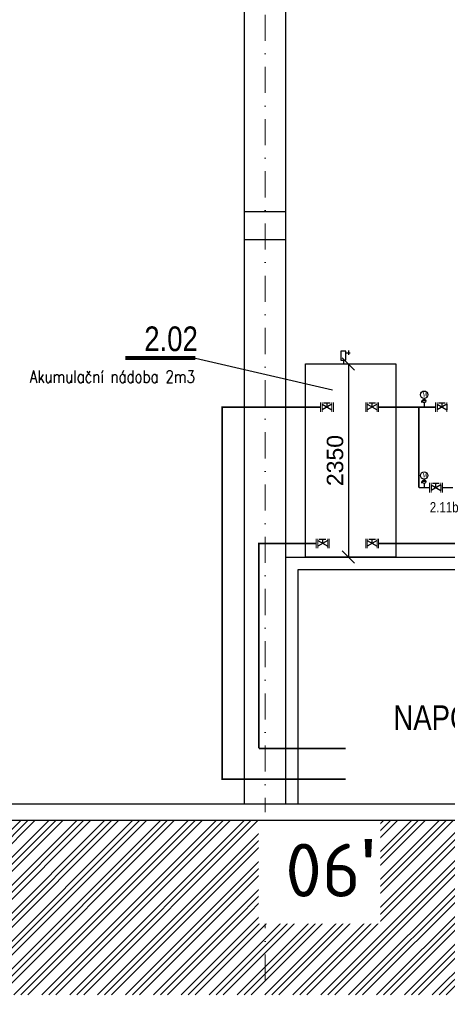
# Model space of a CAD drawing. Header units: millimetres. Extents: x -15830 to 4680139, y -28864 to 2281735.
# Tile 141 of 256: x 264941 to 270146, y 47208 to 59186. Entities that reach past the tile are written whole.
import ezdxf

# ---------------------------------------------------------------- set-up
doc = ezdxf.new("R2010")
doc.units = ezdxf.units.MM
doc.linetypes.add('DASHDOT', pattern=[25.4, 12.7, -6.35, 0, -6.35])
doc.linetypes.add('DASHED', pattern=[19.05, 12.7, -6.35])
for name, color, linetype in [('0 @ 200', 7, 'Continuous'), ('ARMATURY', 7, 'Continuous'), ('G armatury', 7, 'Continuous'), ('NWT_UT_POZICE', 32, 'Continuous'), ('NWT_UT_PRIV', 1, 'Continuous'), ('NWT_UT_TEXT', 90, 'Continuous'), ('NWT_UT_ZARIZENI', 4, 'Continuous'), ('NWT_UT_ZPÁT', 150, 'DASHED'), ('UT_POZICE', 1, 'Continuous')]:
    doc.layers.add(name, color=color, linetype=linetype)
for name, color, linetype, lineweight in [('G-TECHOLOGIE', 6, 'Continuous', 20), ('NEKO_armatury', 7, 'Continuous', 25), ('VZT-KOTY', 2, 'Continuous', 25)]:
    doc.layers.add(name, color=color, linetype=linetype, lineweight=lineweight)
doc.styles.add('ad_popis 100', font='isocpeur.ttf', dxfattribs={"height": 200})
doc.styles.add('ARIAL', font='arial.ttf', dxfattribs={"width": 0.8})
doc.styles.add('ROMANS', font='romans.shx', dxfattribs={"width": 0.8})
doc.styles.get("Standard").update_dxf_attribs({"font": 'arial.ttf'})
doc.dimstyles.new('M 1-100', dxfattribs={"dimscale": 100, "dimtxt": 2, "dimasz": 1.5, "dimexe": 1, "dimexo": 3, "dimgap": 0.6, "dimtad": 1, "dimdec": 0, "dimrnd": 5, "dimdsep": 46, "dimtxsty": 'Standard', "dimblk": 'OBLIQUE', "dimcen": 0.09, "dimclrd": 256, "dimclre": 256, "dimclrt": 256, "dimadec": 0, "dimazin": 0, "dimtfac": 1, "dimtdec": 0, "dimtmove": 1, "dimatfit": 3, "dimldrblk": 'OBLIQUE', "dimfxl": 0, "dimtolj": 1, "dimtzin": 0, "dimlwd": -1, "dimlwe": -1, "dimarcsym": 0})

# ---------------------------------------------------------------- blocks, each defined once
blk = doc.blocks.new('_Oblique')
at = {"color": 0, "linetype": 'ByBlock', "lineweight": -2}
blk.add_line((0.5, 0.5), (-0.5, -0.5), dxfattribs=at)
blk = doc.blocks.new('*D675')
at = {"layer": 'Defpoints', "color": 0, "transparency": 16777216}
for p in [(268420, 54998), (268420, 52648), (268942, 52648)]:
    blk.add_point(p, dxfattribs=at)
at = {"layer": 'VZT-KOTY', "transparency": 16777216}
for p, q in [((268720, 54998), (269042, 54998)), ((268942, 54998), (268942, 52648)), ((268720, 52648), (269042, 52648))]:
    blk.add_line(p, q, dxfattribs=at)
at = {"layer": 'VZT-KOTY', "transparency": 16777216, "xscale": 150, "yscale": 150, "zscale": 150}
for p, rotation in [((268942, 54998), 90), ((268942, 52648), 270)]:
    blk.add_blockref('_Oblique', p, dxfattribs=dict(at, rotation=rotation))
at = {"layer": 'VZT-KOTY', "lineweight": 90, "transparency": 16777216, "insert": (268780, 53823), "char_height": 200, "attachment_point": 5, "rotation": 90}
blk.add_mtext('\\A1;2350', dxfattribs=at)
blk = doc.blocks.new('A$C04BD0CC1')
at = {"layer": 'NEKO_armatury', "ltscale": 40}
for p, q in [((-62, 267), (-166, 267)), ((-123, 327), (-123, 219)), ((0, 93), (0, 0))]:
    blk.add_line(p, q, dxfattribs=at)
blk.add_lwpolyline([(-62, 307), (62, 307), (62, 93), (-62, 93)], close=True, dxfattribs=at)

msp = doc.modelspace()

# ---------------------------------------------------------------- hatches: boundary and pattern name
at = {"layer": '0 @ 200', "linetype": 'Continuous', "lineweight": 0}
h = msp.add_hatch(dxfattribs=at)
h.set_pattern_fill('ZEM_PUVODNI', color=256, scale=0.3, angle=90)
h.set_pattern_definition([(225, (-794946.05, 268613.25), (169.705627, -169.705627), []), (225, (-795030.9, 268613.25), (169.705627, -169.705627), []), (225, (-795115.76, 268613.25), (169.705627, -169.705627), [])])
h.paths.add_polyline_path([(210058.95, 49348.252), (210058.95, 47323.252), (369396.45, 47323.252), (369396.45, 49228.252), (365028.95, 49228.252), (365028.95, 49448.252), (219828.95, 49448.252), (219828.95, 49348.252), (219378.95, 49348.252)])

# ---------------------------------------------------------------- linework, layer by layer
at = {"linetype": 'DASHDOT', "lineweight": 5, "ltscale": 25}
msp.add_line((267928.95, 65598.252), (267928.95, 47208.252), dxfattribs=at)
for p, q in [((267678.95, 49648.252), (267678.95, 61671.394)), ((268178.95, 49648.252), (268178.95, 61671.394)), ((268178.95, 56847.869), (267678.95, 56847.869)), ((268178.95, 56508.252), (267678.95, 56508.252)), ((220178.95, 49648.252), (364728.95, 49648.252))]:
    msp.add_line(p, q)
at = {"layer": 'ARMATURY'}
for p, q in [((269837.345, 54529.356), (269837.345, 54548.457)), ((269885.726, 54548.457), (269837.345, 54548.457)), ((269864.281, 54578.594), (269864.281, 54570.317)), ((269864.281, 54527.013), (269864.281, 54474.837)), ((269837.345, 53547.25), (269837.345, 53566.351)), ((269885.726, 53566.351), (269837.345, 53566.351)), ((269864.281, 53596.488), (269864.281, 53588.211)), ((269864.281, 53544.907), (269864.281, 53492.731))]:
    msp.add_line(p, q, dxfattribs=at)
for centre, radius in [((269864.281, 54623.651), 45.472), ((269864.281, 54548.457), 21.445), ((269864.281, 53641.545), 45.472), ((269864.281, 53566.351), 21.445)]:
    msp.add_circle(centre, radius, dxfattribs=at)
at = {"layer": 'G armatury'}
for p, q in [((268621.871, 54508.129), (268741.741, 54438.922)), ((268741.741, 54508.129), (268621.871, 54438.922)), ((268720.833, 54522.403), (268639.282, 54522.403)), ((268681.806, 54473.526), (268681.806, 54522.403)), ((269171.84, 54508.129), (269291.709, 54438.922)), ((269291.709, 54508.129), (269171.84, 54438.922)), ((269270.801, 54522.403), (269189.25, 54522.403)), ((269231.775, 54473.526), (269231.775, 54522.403)), ((270021.537, 54508.129), (270021.537, 54438.922)), ((270021.537, 54508.129), (270141.406, 54438.922)), ((270141.406, 54508.129), (270021.537, 54438.922)), ((270120.499, 54522.403), (270038.947, 54522.403)), ((270081.472, 54473.526), (270081.472, 54522.403)), ((270141.406, 54508.129), (270141.406, 54438.922)), ((270046.748, 53542.129), (269965.196, 53542.129)), ((270007.721, 53493.252), (270007.721, 53542.129)), ((269947.786, 53527.855), (269947.786, 53458.649)), ((269947.786, 53527.855), (270067.655, 53458.649)), ((270067.655, 53527.855), (269947.786, 53458.649)), ((270067.655, 53527.855), (270067.655, 53458.649)), ((268569.712, 52848.827), (268689.581, 52779.621)), ((268689.581, 52848.827), (268569.712, 52779.621)), ((268668.673, 52863.101), (268587.122, 52863.101)), ((268629.646, 52814.224), (268629.646, 52863.101)), ((269171.84, 52848.827), (269291.709, 52779.621)), ((269291.709, 52848.827), (269171.84, 52779.621)), ((269270.801, 52863.101), (269189.25, 52863.101)), ((269231.775, 52814.224), (269231.775, 52863.101))]:
    msp.add_line(p, q, dxfattribs=at)
at = {"layer": 'G-TECHOLOGIE', "color": 7}
for p, q in [((268603.59, 54415.857), (268603.59, 54531.194)), ((268621.871, 54415.857), (268621.871, 54531.194)), ((268621.871, 54415.857), (268621.871, 54531.194)), ((268621.871, 54415.857), (268621.871, 54531.194)), ((268741.741, 54415.857), (268741.741, 54531.194)), ((268760.022, 54415.857), (268760.022, 54531.194)), ((268760.022, 54415.857), (268760.022, 54531.194)), ((269153.559, 54415.857), (269153.559, 54531.194)), ((269171.84, 54415.857), (269171.84, 54531.194)), ((269171.84, 54415.857), (269171.84, 54531.194)), ((269171.84, 54415.857), (269171.84, 54531.194)), ((269291.709, 54415.857), (269291.709, 54531.194)), ((269309.99, 54415.857), (269309.99, 54531.194)), ((269309.99, 54415.857), (269309.99, 54531.194)), ((270003.256, 54415.857), (270003.256, 54531.194)), ((270021.537, 54415.857), (270021.537, 54531.194)), ((270021.537, 54415.857), (270021.537, 54531.194)), ((270021.537, 54415.857), (270021.537, 54531.194)), ((270141.406, 54415.857), (270141.406, 54531.194)), ((269929.505, 53435.583), (269929.505, 53550.921)), ((269947.786, 53435.583), (269947.786, 53550.921)), ((269947.786, 53435.583), (269947.786, 53550.921)), ((269947.786, 53435.583), (269947.786, 53550.921)), ((270067.655, 53435.583), (270067.655, 53550.921)), ((270085.937, 53435.583), (270085.937, 53550.921)), ((270085.937, 53435.583), (270085.937, 53550.921)), ((268551.43, 52756.555), (268551.43, 52871.893)), ((268569.712, 52756.555), (268569.712, 52871.893)), ((268569.712, 52756.555), (268569.712, 52871.893)), ((268569.712, 52756.555), (268569.712, 52871.893)), ((268689.581, 52756.555), (268689.581, 52871.893)), ((268707.862, 52756.555), (268707.862, 52871.893)), ((268707.862, 52756.555), (268707.862, 52871.893)), ((269153.559, 52756.555), (269153.559, 52871.893)), ((269171.84, 52756.555), (269171.84, 52871.893)), ((269171.84, 52756.555), (269171.84, 52871.893)), ((269171.84, 52756.555), (269171.84, 52871.893)), ((269291.709, 52756.555), (269291.709, 52871.893)), ((269309.99, 52756.555), (269309.99, 52871.893)), ((269309.99, 52756.555), (269309.99, 52871.893))]:
    msp.add_line(p, q, dxfattribs=at)
at = {"layer": 'NWT_UT_PRIV', "color": 5, "const_width": 20}
for points in [[(268603.59, 54473.526), (267406.647, 54473.526), (267406.647, 50321.984)], [(269309.99, 54473.526), (269799.957, 54473.526), (269799.957, 54473.526), (269799.957, 54473.526), (269799.957, 53493.252)], [(270003.256, 54473.526), (269799.957, 54473.526)], [(269929.505, 53493.252), (269799.957, 53493.252)], [(270085.937, 53493.252), (270215.77, 53493.252)], [(267406.647, 50321.984), (267406.647, 49948.371), (268908.227, 49948.371)]]:
    msp.add_lwpolyline(points, dxfattribs=at)
at = {"layer": 'NWT_UT_TEXT', "const_width": 47.438}
msp.add_lwpolyline([(267079.837, 55070.38), (266226.845, 55070.38)], dxfattribs=at)
at = {"layer": 'NWT_UT_TEXT'}
msp.add_lwpolyline([(267079.837, 55070.38), (268746.328, 54681.415)], dxfattribs=at)
at = {"layer": 'NWT_UT_ZARIZENI'}
for points in [[(268419.879, 52648.252), (268419.879, 54998.252), (269519.879, 54998.252), (269519.879, 52648.252), (268419.879, 52648.252)], [(268178.95, 49648.252), (268178.95, 52648.252), (279678.95, 52648.252), (279678.95, 49648.252)], [(268328.95, 49648.252), (268328.95, 52498.252), (279528.95, 52498.252), (279528.95, 49648.252)]]:
    msp.add_lwpolyline(points, dxfattribs=at)
at = {"layer": 'NWT_UT_ZPÁT', "color": 5, "ltscale": 0.25}
msp.add_lwpolyline([(269309.99, 52814.224, 20, 20, 0), (270362.157, 52814.224, 20, 20, 0), (270362.157, 52814.224, 20, 20, 0), (270362.157, 53957.978, 20, 20, 0), (270679.51, 53957.978, 0, 0, 0)], format="xyseb", dxfattribs=at)
at = {"layer": 'NWT_UT_ZPÁT', "color": 5, "ltscale": 0.25, "const_width": 20}
for points in [[(268551.43, 52814.224), (267853.585, 52814.224), (267853.585, 50321.984)], [(267853.585, 50321.984), (268908.227, 50321.984)]]:
    msp.add_lwpolyline(points, dxfattribs=at)

# ---------------------------------------------------------------- block references
at = {"layer": 'NEKO_armatury', "ltscale": 40, "xscale": -0.5, "yscale": 0.5, "zscale": 0.5}
msp.add_blockref('A$C04BD0CC1', (268880.926, 54998.252), dxfattribs=at)

# ---------------------------------------------------------------- texts
at = {"layer": 'ARMATURY', "width": 0.7}
for p in [(269842.366, 54599.154), (269842.366, 53617.048)]:
    msp.add_text('M', height=56.216, rotation=360, dxfattribs=at).set_placement(p)
at = {"layer": 'NWT_UT_POZICE', "color": 1, "style": 'ARIAL', "width": 0.8}
for s, p in [('2.02', (266457.589, 55154.52)), ('NAPOJENÍ NA STÁVAJÍCÍ TECHNOLOGIE', (269488.987, 50545.117))]:
    msp.add_text(s, height=300, rotation=0.0006011, dxfattribs=at).set_placement(p)
at = {"layer": 'NWT_UT_TEXT', "insert": (267074.979, 54919.235), "char_height": 150, "attachment_point": 3, "style": 'ROMANS'}
msp.add_mtext_dynamic_manual_height_columns('Akumulační nádoba 2m3', width=2225.33593, gutter_width=12.5, heights=[0], dxfattribs=at)
at = {"layer": 'UT_POZICE', "insert": (269932.606, 53317.421), "char_height": 125, "width": 650.41539, "attachment_point": 1, "rotation": 359.9993989, "style": 'ARIAL'}
msp.add_mtext('2.11b', dxfattribs=at)

# ---------------------------------------------------------------- dimensions: what is measured, and where the dimension line sits
at = {"layer": 'VZT-KOTY', "lineweight": 90}
dim = msp.add_linear_dim(base=(268941.973, 52648.252), p1=(268419.879, 54998.252), p2=(268419.879, 52648.252), angle=90, dimstyle='M 1-100', dxfattribs=at)
dim.commit()
dim.dimension.update_dxf_attribs({"geometry": '*D675', "text_midpoint": (268779.79, 53823.252)})

# ---------------------------------------------------------------- next in the draw order: texts
at = {"color": 1, "lineweight": 0, "insert": (268174.1, 49218.252), "char_height": 650, "attachment_point": 1, "style": 'ad_popis 100', "bg_fill": 2}
msp.add_mtext_dynamic_manual_height_columns("06{\\fArial|b0|i0|c238|p34;\\H1.08333x;'}", width=832.5, gutter_width=1000, heights=[0], dxfattribs=at)

# ---------------------------------------------------------------- next in the draw order: linework, layer by layer
msp.add_line((219828.95, 49448.252), (364728.95, 49448.252))

doc.saveas('drawing.dxf')
